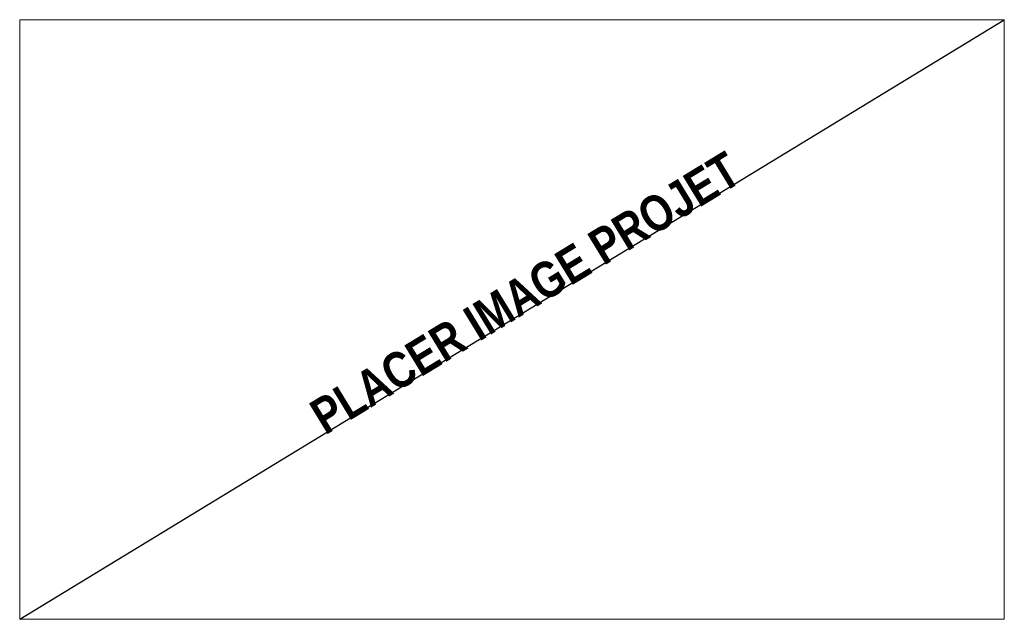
# Model space of a CAD drawing. Header units: millimetres. Extents: x -4899 to 185390, y -49258 to 65493.
# Tile 38 of 40: x 122183 to 122293, y -49258 to -49191. Entities that reach past the tile are written whole.
import ezdxf

# ---------------------------------------------------------------- set-up
doc = ezdxf.new("R2010")
doc.units = ezdxf.units.MM
doc.header["$MEASUREMENT"] = 0
doc.layers.add('00_ - infos générales_2_06-02 Texte 200ème 100ème.Texte', color=7, linetype='Continuous')
doc.layers.add('00_ - infos générales_2_Nouveau_02-03 Mur.Construction', color=7, linetype='Continuous')
doc.styles.add('STYLE_GENERE_1', font='txt')

msp = doc.modelspace()

# ---------------------------------------------------------------- linework, layer by layer
at = {"layer": '00_ - infos générales_2_Nouveau_02-03 Mur.Construction', "color": 1, "linetype": 'Continuous', "lineweight": 25}
msp.add_line((122183.32, -49257.88), (122293.28, -49190.86), dxfattribs=at)
at = {"layer": '00_ - infos générales_2_Nouveau_02-03 Mur.Construction', "color": 255, "linetype": 'Continuous', "lineweight": 20, "flags": 128}
for points in [[(122183.32, -49190.86), (122293.28, -49190.86)], [(122183.32, -49257.88), (122183.32, -49190.86)], [(122293.28, -49190.86), (122293.28, -49257.88)], [(122293.28, -49257.88), (122183.32, -49257.88)]]:
    msp.add_lwpolyline(points, dxfattribs=at)

# ---------------------------------------------------------------- texts
at = {"layer": '00_ - infos générales_2_06-02 Texte 200ème 100ème.Texte', "color": 12, "linetype": 'Continuous', "lineweight": 5, "true_color": 0xe40006, "insert": (122239.79, -49221.41), "char_height": 4, "attachment_point": 5, "rotation": 31.3615, "style": 'STYLE_GENERE_1'}
msp.add_mtext('\\A1;{\\pqc;\\fArial Narrow|b1|i0|c0|p34;PLACER IMAGE PROJET }', dxfattribs=at)

doc.saveas('drawing.dxf')
